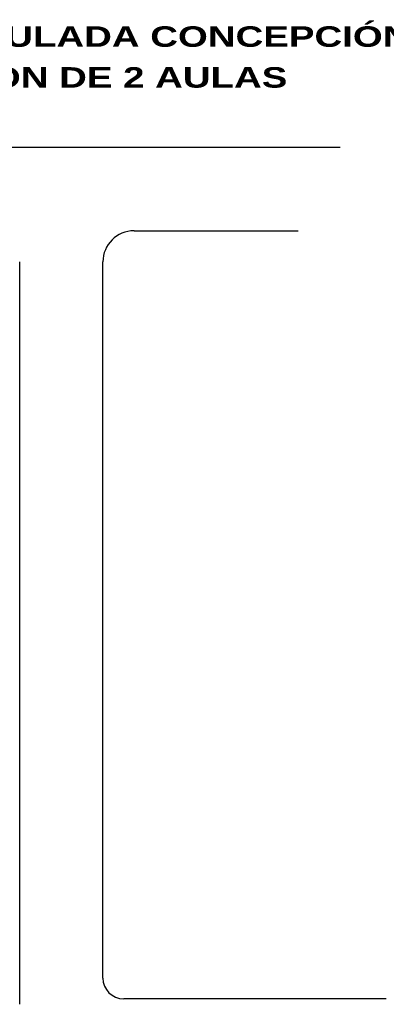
# Model space of a CAD drawing. Header units: millimetres. Extents: x 1990 to 2289, y -735 to 515.
# Tile 41 of 43: x 2051 to 2086, y 420 to 515. Entities that reach past the tile are written whole.
import ezdxf

# ---------------------------------------------------------------- set-up
doc = ezdxf.new("R2010")
doc.units = ezdxf.units.MM
doc.styles.add('REGUA60', font='cityb___.ttf', dxfattribs={"width": 1.4})

msp = doc.modelspace()

# ---------------------------------------------------------------- linework, layer by layer
for p, q in [((2081.408, 502.402), (1990.006, 502.402)), ((2061.59, 494.402), (2077.36, 494.402)), ((2050.59, 419.966), (2050.59, 491.402)), ((2058.59, 422.494), (2058.59, 491.402)), ((2085.845, 420.494), (2060.59, 420.494))]:
    msp.add_line(p, q)
for centre, radius, start, end in [((2061.59, 491.402), 3, 90, 180), ((2060.59, 422.494), 2, 180, 270)]:
    msp.add_arc(centre, radius, start, end)

# ---------------------------------------------------------------- texts
at = {"color": 2, "char_height": 1.9719, "width": 81.47183, "attachment_point": 1, "style": 'REGUA60'}
for s, insert in [('ESC BÁS Nº 6109 - INMACULADA CONCEPCIÓN', (2003.131, 514.069)), ('PLANO DE UBICACION DE 2 AULAS', (2012.335, 510.139))]:
    msp.add_mtext(s, dxfattribs=dict(at, insert=insert))

doc.saveas('drawing.dxf')
